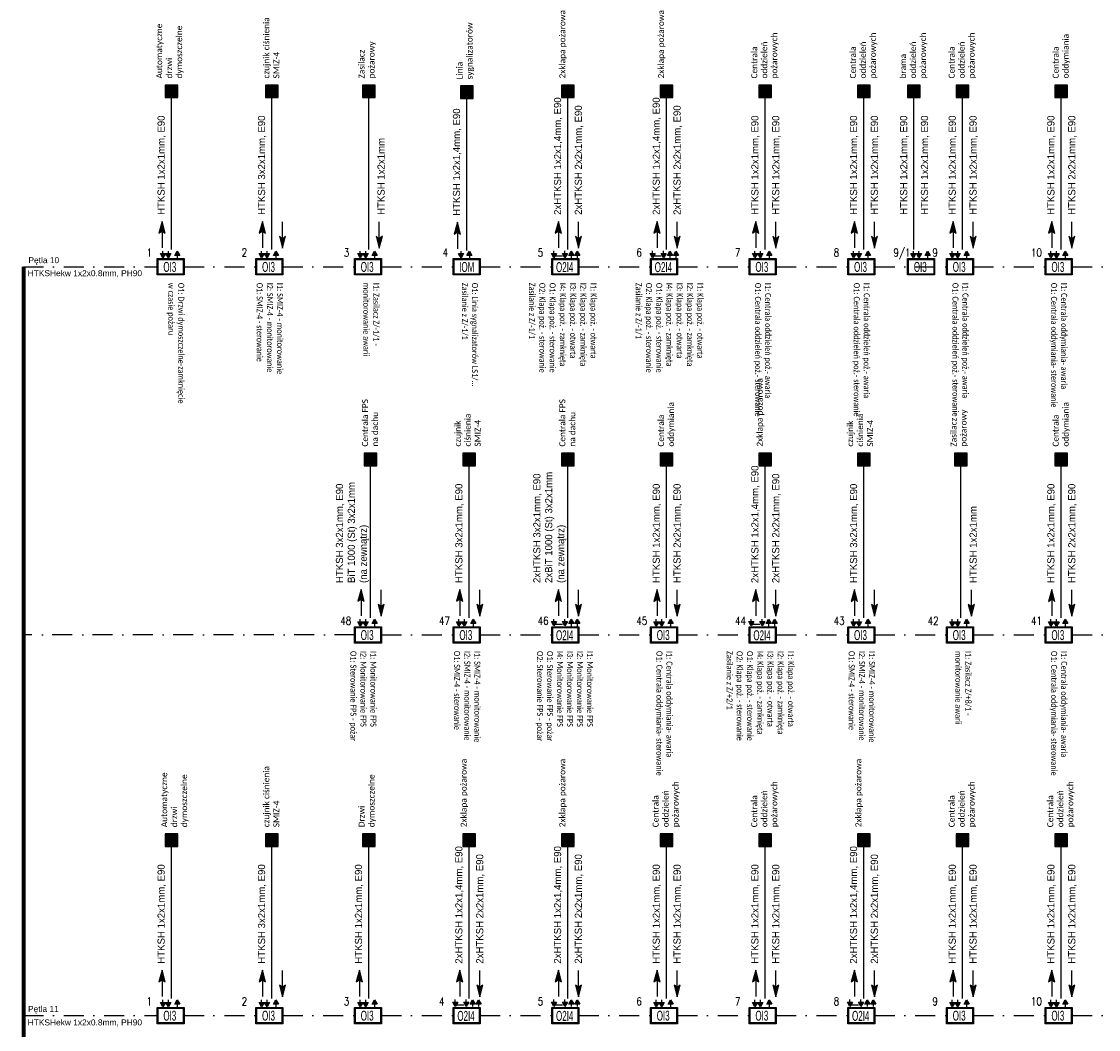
# Model space of a CAD drawing. Header units: millimetres. Extents: x 405 to 2542, y 4022 to 4770.
# Tile 2 of 9: x 457 to 726, y 4516 to 4768. Entities that reach past the tile are written whole.
import ezdxf

# ---------------------------------------------------------------- set-up
doc = ezdxf.new("R2010")
doc.units = ezdxf.units.MM
doc.linetypes.add('DASHDOT', pattern=[1, 0.5, -0.25, 0, -0.25])
for name, color, linetype in [('_SP_SAP P opis', 7, 'Continuous'), ('_TT_SSP_moduły', 94, 'Continuous'), ('TT_SAP_KABLE', 13, 'Continuous')]:
    doc.layers.add(name, color=color, linetype=linetype)
doc.styles.add('arial', font='arial.ttf')
doc.styles.add('Arial narrow 1.00', font='ARIALN.TTF')
doc.styles.add('ST', font='romans.shx')

# ---------------------------------------------------------------- blocks, each defined once
blk = doc.blocks.new('MK')
blk.add_hatch(color=256).paths.add_polyline_path([(15, 30), (-15, 30), (-15, 0), (15, 0)])
for p, q in [((15, 30), (-15, 30)), ((-15, 30), (-15, 0)), ((15, 0), (15, 30)), ((-15, 0), (15, 0))]:
    blk.add_line(p, q)
blk = doc.blocks.new('BX-OI3')
for points in [[(126, 458), (175, 374), (78, 374)], [(-149, 326), (-197, 410), (-100, 410)], [(-42, 326), (-91, 410), (6, 410)]]:
    blk.add_hatch(color=0).paths.add_polyline_path(points)
at = {"color": 0}
for p, q in [((-149, 410), (-149, 458)), ((-42, 410), (-42, 458)), ((126, 374), (126, 326))]:
    blk.add_line(p, q, dxfattribs=at)
for points in [[(126, 458), (175, 374), (78, 374)], [(-149, 326), (-197, 410), (-100, 410)], [(-42, 326), (-91, 410), (6, 410)]]:
    blk.add_lwpolyline(points, close=True, dxfattribs=at)
for points in [[(259, 0), (-259, 0), (-259, 313), (259, 313)], [(259, 0), (-259, 0), (-259, 313), (259, 313)], [(-251, 305), (251, 305), (251, 8), (-251, 8)], [(-251, 305), (251, 305), (251, 8), (-251, 8)], [(-243, 297), (243, 297), (243, 14), (-243, 14)], [(-243, 297), (243, 297), (243, 14), (-243, 14)]]:
    blk.add_lwpolyline(points, close=True)
at = {"color": 0, "insert": (-140, 250), "char_height": 192, "attachment_point": 1}
blk.add_mtext_dynamic_manual_height_columns('{\\Ftxt|c238;\\W0.6;OI3}', width=68.27, gutter_width=12.5, heights=[0], dxfattribs=at)
at = {"flags": 4}
blk.add_attdef('NRMODUŁU', (339, 87), '', height=192, dxfattribs=at)
blk = doc.blocks.new('BX-IOM')
for points in [[(53, 459), (101, 375), (4, 375)], [(-107, 326), (-156, 410), (-59, 410)]]:
    blk.add_hatch(color=0).paths.add_polyline_path(points)
at = {"color": 0}
for p, q in [((-107, 410), (-107, 458)), ((53, 375), (53, 327))]:
    blk.add_line(p, q, dxfattribs=at)
for points in [[(53, 459), (101, 375), (4, 375)], [(-107, 326), (-156, 410), (-59, 410)]]:
    blk.add_lwpolyline(points, close=True, dxfattribs=at)
for points in [[(259, 0), (-259, 0), (-259, 313), (259, 313)], [(-251, 305), (251, 305), (251, 8), (-251, 8)], [(-243, 297), (243, 297), (243, 14), (-243, 14)]]:
    blk.add_lwpolyline(points, close=True)
at = {"color": 0, "insert": (-143, 249), "char_height": 192, "attachment_point": 1}
blk.add_mtext_dynamic_manual_height_columns('{\\Ftxt|c238;\\W0.6;IOM}', width=68.27, gutter_width=12.5, heights=[0], dxfattribs=at)
at = {"flags": 4}
blk.add_attdef('NRMODUŁU', (339, 87), '', height=192, dxfattribs=at)
blk = doc.blocks.new('BX-O2I4')
for points in [[(-219, 331), (-268, 415), (-171, 415)], [(-7, 331), (-55, 415), (42, 415)], [(113, 459), (162, 375), (65, 375)], [(230, 459), (278, 375), (181, 375)]]:
    blk.add_hatch(color=256).paths.add_polyline_path(points)
for p, q in [((-219, 415), (-219, 463)), ((-7, 415), (-7, 463)), ((-189, 364), (-53, 364)), ((113, 375), (113, 328)), ((230, 375), (230, 328))]:
    blk.add_line(p, q)
for points in [[(-219, 331), (-268, 415), (-171, 415)], [(-7, 331), (-55, 415), (42, 415)], [(113, 459), (162, 375), (65, 375)], [(230, 459), (278, 375), (181, 375)], [(259, 0), (-259, 0), (-259, 313), (259, 313)], [(-251, 305), (251, 305), (251, 8), (-251, 8)], [(-243, 297), (243, 297), (243, 14), (-243, 14)]]:
    blk.add_lwpolyline(points, close=True)
at = {"color": 0, "insert": (-179, 246), "char_height": 192, "attachment_point": 1}
blk.add_mtext_dynamic_manual_height_columns('{\\Ftxt|c238;\\W0.6;O2I4}', width=68.27, gutter_width=12.5, heights=[0], dxfattribs=at)
at = {"flags": 4}
blk.add_attdef('NRMODUŁU', (339, 87), '', height=192, dxfattribs=at)

msp = doc.modelspace()

# ---------------------------------------------------------------- hatches: boundary and pattern name
at = {"transparency": 33554687}
h = msp.add_hatch(color=256, dxfattribs=at)
h.dxf.hatch_style = 1
h.paths.add_polyline_path([(491.98, 4718.27), (491.17, 4715.3), (491.98, 4715.91), (492.74, 4715.3)])
h = msp.add_hatch(color=256, dxfattribs=at)
h.dxf.hatch_style = 1
h.paths.add_polyline_path([(517.12, 4718.27), (516.32, 4715.3), (517.12, 4715.91), (517.88, 4715.3)])
h = msp.add_hatch(color=256, dxfattribs=at)
h.dxf.hatch_style = 1
h.paths.add_polyline_path([(565.96, 4718.05), (565.15, 4715.08), (565.96, 4715.69), (566.71, 4715.08)])
h = msp.add_hatch(color=256, dxfattribs=at)
h.dxf.hatch_style = 1
h.paths.add_polyline_path([(591.26, 4718.27), (590.46, 4715.3), (591.26, 4715.91), (592.02, 4715.3)])
h = msp.add_hatch(color=256, dxfattribs=at)
h.dxf.hatch_style = 1
h.paths.add_polyline_path([(615.97, 4718.27), (615.17, 4715.3), (615.97, 4715.91), (616.73, 4715.3)])
h = msp.add_hatch(color=256, dxfattribs=at)
h.dxf.hatch_style = 1
h.paths.add_polyline_path([(640.69, 4718.27), (639.88, 4715.3), (640.69, 4715.91), (641.44, 4715.3)])
h = msp.add_hatch(color=256, dxfattribs=at)
h.dxf.hatch_style = 1
h.paths.add_polyline_path([(665.4, 4718.27), (664.59, 4715.3), (665.4, 4715.91), (666.16, 4715.3)])
h = msp.add_hatch(color=256, dxfattribs=at)
h.dxf.hatch_style = 1
h.paths.add_polyline_path([(690.11, 4718.27), (689.31, 4715.3), (690.11, 4715.91), (690.87, 4715.3)])
h = msp.add_hatch(color=256, dxfattribs=at)
h.dxf.hatch_style = 1
h.paths.add_polyline_path([(714.82, 4718.27), (714.02, 4715.3), (714.82, 4715.91), (715.58, 4715.3)])
h = msp.add_hatch(color=256, dxfattribs=at)
h.dxf.hatch_style = 1
h.paths.add_polyline_path([(522.11, 4711.57), (522.91, 4714.53), (522.11, 4713.92), (521.35, 4714.53)])
h = msp.add_hatch(color=256, dxfattribs=at)
h.dxf.hatch_style = 1
h.paths.add_polyline_path([(546.38, 4711.57), (547.19, 4714.53), (546.38, 4713.92), (545.63, 4714.53)])
h = msp.add_hatch(color=256, dxfattribs=at)
h.dxf.hatch_style = 1
h.paths.add_polyline_path([(596.24, 4711.57), (597.05, 4714.53), (596.24, 4713.92), (595.48, 4714.53)])
h = msp.add_hatch(color=256, dxfattribs=at)
h.dxf.hatch_style = 1
h.paths.add_polyline_path([(620.96, 4711.57), (621.76, 4714.53), (620.96, 4713.92), (620.2, 4714.53)])
h = msp.add_hatch(color=256, dxfattribs=at)
h.dxf.hatch_style = 1
h.paths.add_polyline_path([(645.67, 4711.57), (646.47, 4714.53), (645.67, 4713.92), (644.91, 4714.53)])
h = msp.add_hatch(color=256, dxfattribs=at)
h.dxf.hatch_style = 1
h.paths.add_polyline_path([(670.38, 4711.57), (671.18, 4714.53), (670.38, 4713.92), (669.62, 4714.53)])
h = msp.add_hatch(color=256, dxfattribs=at)
h.dxf.hatch_style = 1
h.paths.add_polyline_path([(695.09, 4711.57), (695.9, 4714.53), (695.09, 4713.92), (694.33, 4714.53)])
h = msp.add_hatch(color=256, dxfattribs=at)
h.dxf.hatch_style = 1
h.paths.add_polyline_path([(719.81, 4711.57), (720.61, 4714.53), (719.81, 4713.92), (719.05, 4714.53)])
h = msp.add_hatch(color=256, dxfattribs=at)
h.dxf.hatch_style = 1
h.paths.add_polyline_path([(541.83, 4626.13), (541.03, 4623.16), (541.83, 4623.77), (542.59, 4623.16)])
h = msp.add_hatch(color=256, dxfattribs=at)
h.dxf.hatch_style = 1
h.paths.add_polyline_path([(566.55, 4626.13), (565.74, 4623.16), (566.55, 4623.77), (567.31, 4623.16)])
h = msp.add_hatch(color=256, dxfattribs=at)
h.dxf.hatch_style = 1
h.paths.add_polyline_path([(591.26, 4626.12), (590.46, 4623.15), (591.26, 4623.76), (592.02, 4623.15)])
h = msp.add_hatch(color=256, dxfattribs=at)
h.dxf.hatch_style = 1
h.paths.add_polyline_path([(615.97, 4626.12), (615.17, 4623.15), (615.97, 4623.76), (616.73, 4623.15)])
h = msp.add_hatch(color=256, dxfattribs=at)
h.dxf.hatch_style = 1
h.paths.add_polyline_path([(640.69, 4626.12), (639.88, 4623.15), (640.69, 4623.76), (641.44, 4623.15)])
h = msp.add_hatch(color=256, dxfattribs=at)
h.dxf.hatch_style = 1
h.paths.add_polyline_path([(665.4, 4626.12), (664.59, 4623.15), (665.4, 4623.76), (666.16, 4623.15)])
h = msp.add_hatch(color=256, dxfattribs=at)
h.dxf.hatch_style = 1
h.paths.add_polyline_path([(714.82, 4626.12), (714.02, 4623.15), (714.82, 4623.76), (715.58, 4623.15)])
h = msp.add_hatch(color=256, dxfattribs=at)
h.dxf.hatch_style = 1
h.paths.add_polyline_path([(546.82, 4619.42), (547.62, 4622.39), (546.82, 4621.78), (546.06, 4622.39)])
h = msp.add_hatch(color=256, dxfattribs=at)
h.dxf.hatch_style = 1
h.paths.add_polyline_path([(571.53, 4619.42), (572.33, 4622.39), (571.53, 4621.78), (570.77, 4622.39)])
h = msp.add_hatch(color=256, dxfattribs=at)
h.dxf.hatch_style = 1
h.paths.add_polyline_path([(596.24, 4619.41), (597.05, 4622.38), (596.24, 4621.77), (595.48, 4622.38)])
h = msp.add_hatch(color=256, dxfattribs=at)
h.dxf.hatch_style = 1
h.paths.add_polyline_path([(620.96, 4619.41), (621.76, 4622.38), (620.96, 4621.77), (620.2, 4622.38)])
h = msp.add_hatch(color=256, dxfattribs=at)
h.dxf.hatch_style = 1
h.paths.add_polyline_path([(645.67, 4619.41), (646.47, 4622.38), (645.67, 4621.77), (644.91, 4622.38)])
h = msp.add_hatch(color=256, dxfattribs=at)
h.dxf.hatch_style = 1
h.paths.add_polyline_path([(670.38, 4619.41), (671.18, 4622.38), (670.38, 4621.77), (669.62, 4622.38)])
h = msp.add_hatch(color=256, dxfattribs=at)
h.dxf.hatch_style = 1
h.paths.add_polyline_path([(694.66, 4619.41), (695.46, 4622.38), (694.66, 4621.77), (693.9, 4622.38)])
h = msp.add_hatch(color=256, dxfattribs=at)
h.dxf.hatch_style = 1
h.paths.add_polyline_path([(719.81, 4619.41), (720.61, 4622.38), (719.81, 4621.77), (719.05, 4622.38)])
h = msp.add_hatch(color=256, dxfattribs=at)
h.dxf.hatch_style = 1
h.paths.add_polyline_path([(491.98, 4530.84), (491.17, 4527.87), (491.98, 4528.48), (492.74, 4527.87)])
h = msp.add_hatch(color=256, dxfattribs=at)
h.dxf.hatch_style = 1
h.paths.add_polyline_path([(517.12, 4530.84), (516.32, 4527.87), (517.12, 4528.48), (517.88, 4527.87)])
h = msp.add_hatch(color=256, dxfattribs=at)
h.dxf.hatch_style = 1
h.paths.add_polyline_path([(541.4, 4530.84), (540.6, 4527.87), (541.4, 4528.48), (542.16, 4527.87)])
h = msp.add_hatch(color=256, dxfattribs=at)
h.dxf.hatch_style = 1
h.paths.add_polyline_path([(566.55, 4530.84), (565.74, 4527.87), (566.55, 4528.48), (567.31, 4527.87)])
h = msp.add_hatch(color=256, dxfattribs=at)
h.dxf.hatch_style = 1
h.paths.add_polyline_path([(591.26, 4530.84), (590.46, 4527.87), (591.26, 4528.48), (592.02, 4527.87)])
h = msp.add_hatch(color=256, dxfattribs=at)
h.dxf.hatch_style = 1
h.paths.add_polyline_path([(615.97, 4530.84), (615.17, 4527.87), (615.97, 4528.48), (616.73, 4527.87)])
h = msp.add_hatch(color=256, dxfattribs=at)
h.dxf.hatch_style = 1
h.paths.add_polyline_path([(640.69, 4530.84), (639.88, 4527.87), (640.69, 4528.48), (641.44, 4527.87)])
h = msp.add_hatch(color=256, dxfattribs=at)
h.dxf.hatch_style = 1
h.paths.add_polyline_path([(665.4, 4530.84), (664.59, 4527.87), (665.4, 4528.48), (666.16, 4527.87)])
h = msp.add_hatch(color=256, dxfattribs=at)
h.dxf.hatch_style = 1
h.paths.add_polyline_path([(690.11, 4530.84), (689.31, 4527.87), (690.11, 4528.48), (690.87, 4527.87)])
h = msp.add_hatch(color=256, dxfattribs=at)
h.dxf.hatch_style = 1
h.paths.add_polyline_path([(714.82, 4530.84), (714.02, 4527.87), (714.82, 4528.48), (715.58, 4527.87)])
h = msp.add_hatch(color=256, dxfattribs=at)
h.dxf.hatch_style = 1
h.paths.add_polyline_path([(522.11, 4524.13), (522.91, 4527.1), (522.11, 4526.49), (521.35, 4527.1)])
h = msp.add_hatch(color=256, dxfattribs=at)
h.dxf.hatch_style = 1
h.paths.add_polyline_path([(571.53, 4524.13), (572.33, 4527.1), (571.53, 4526.49), (570.77, 4527.1)])
h = msp.add_hatch(color=256, dxfattribs=at)
h.dxf.hatch_style = 1
h.paths.add_polyline_path([(596.24, 4524.13), (597.05, 4527.1), (596.24, 4526.49), (595.48, 4527.1)])
h = msp.add_hatch(color=256, dxfattribs=at)
h.dxf.hatch_style = 1
h.paths.add_polyline_path([(620.96, 4524.13), (621.76, 4527.1), (620.96, 4526.49), (620.2, 4527.1)])
h = msp.add_hatch(color=256, dxfattribs=at)
h.dxf.hatch_style = 1
h.paths.add_polyline_path([(645.67, 4524.13), (646.47, 4527.1), (645.67, 4526.49), (644.91, 4527.1)])
h = msp.add_hatch(color=256, dxfattribs=at)
h.dxf.hatch_style = 1
h.paths.add_polyline_path([(670.38, 4524.13), (671.18, 4527.1), (670.38, 4526.49), (669.62, 4527.1)])
h = msp.add_hatch(color=256, dxfattribs=at)
h.dxf.hatch_style = 1
h.paths.add_polyline_path([(695.09, 4524.13), (695.9, 4527.1), (695.09, 4526.49), (694.33, 4527.1)])
h = msp.add_hatch(color=256, dxfattribs=at)
h.dxf.hatch_style = 1
h.paths.add_polyline_path([(719.81, 4524.13), (720.61, 4527.1), (719.81, 4526.49), (719.05, 4527.1)])

# ---------------------------------------------------------------- linework, layer by layer
for points in [[(494.31, 4711.2), (494.31, 4752.37)], [(519.45, 4711.2), (519.45, 4752.37)], [(543.73, 4711.2), (543.73, 4752.37)], [(568.29, 4710.98), (568.29, 4752.15)], [(593.59, 4711.2), (593.59, 4752.37)], [(618.3, 4711.2), (618.3, 4752.37)], [(643.02, 4711.2), (643.02, 4752.37)], [(667.73, 4711.2), (667.73, 4752.37)], [(680.28, 4711.2), (680.28, 4752.37)], [(692.44, 4711.2), (692.44, 4752.37)], [(717.15, 4711.2), (717.15, 4752.37)], [(491.98, 4718.27), (491.17, 4715.3), (491.98, 4715.91), (492.74, 4715.3), (491.98, 4718.27)], [(517.12, 4718.27), (516.32, 4715.3), (517.12, 4715.91), (517.88, 4715.3), (517.12, 4718.27)], [(522.11, 4713.92), (522.11, 4718.19)], [(546.38, 4713.92), (546.38, 4718.19)], [(565.96, 4718.05), (565.15, 4715.08), (565.96, 4715.69), (566.71, 4715.08), (565.96, 4718.05)], [(591.26, 4718.27), (590.46, 4715.3), (591.26, 4715.91), (592.02, 4715.3), (591.26, 4718.27)], [(596.24, 4713.92), (596.24, 4718.19)], [(615.97, 4718.27), (615.17, 4715.3), (615.97, 4715.91), (616.73, 4715.3), (615.97, 4718.27)], [(620.96, 4713.92), (620.96, 4718.19)], [(640.69, 4718.27), (639.88, 4715.3), (640.69, 4715.91), (641.44, 4715.3), (640.69, 4718.27)], [(645.67, 4713.92), (645.67, 4718.19)], [(665.4, 4718.27), (664.59, 4715.3), (665.4, 4715.91), (666.16, 4715.3), (665.4, 4718.27)], [(670.38, 4713.92), (670.38, 4718.19)], [(690.11, 4718.27), (689.31, 4715.3), (690.11, 4715.91), (690.87, 4715.3), (690.11, 4718.27)], [(695.09, 4713.92), (695.09, 4718.19)], [(714.82, 4718.27), (714.02, 4715.3), (714.82, 4715.91), (715.58, 4715.3), (714.82, 4718.27)], [(719.81, 4713.92), (719.81, 4718.19)], [(491.98, 4715.91), (491.98, 4711.65)], [(517.12, 4715.91), (517.12, 4711.65)], [(565.96, 4715.69), (565.96, 4711.42)], [(591.26, 4715.91), (591.26, 4711.65)], [(615.97, 4715.91), (615.97, 4711.65)], [(640.69, 4715.91), (640.69, 4711.65)], [(665.4, 4715.91), (665.4, 4711.65)], [(690.11, 4715.91), (690.11, 4711.65)], [(714.82, 4715.91), (714.82, 4711.65)], [(522.11, 4711.57), (522.91, 4714.53), (522.11, 4713.92), (521.35, 4714.53), (522.11, 4711.57)], [(546.38, 4711.57), (547.19, 4714.53), (546.38, 4713.92), (545.63, 4714.53), (546.38, 4711.57)], [(596.24, 4711.57), (597.05, 4714.53), (596.24, 4713.92), (595.48, 4714.53), (596.24, 4711.57)], [(620.96, 4711.57), (621.76, 4714.53), (620.96, 4713.92), (620.2, 4714.53), (620.96, 4711.57)], [(645.67, 4711.57), (646.47, 4714.53), (645.67, 4713.92), (644.91, 4714.53), (645.67, 4711.57)], [(670.38, 4711.57), (671.18, 4714.53), (670.38, 4713.92), (669.62, 4714.53), (670.38, 4711.57)], [(695.09, 4711.57), (695.9, 4714.53), (695.09, 4713.92), (694.33, 4714.53), (695.09, 4711.57)], [(719.81, 4711.57), (720.61, 4714.53), (719.81, 4713.92), (719.05, 4714.53), (719.81, 4711.57)], [(544.17, 4619.06), (544.17, 4660.23)], [(568.88, 4619.06), (568.88, 4660.23)], [(593.59, 4619.05), (593.59, 4660.22)], [(618.3, 4619.05), (618.3, 4660.22)], [(643.02, 4619.05), (643.02, 4660.22)], [(667.73, 4619.05), (667.73, 4660.22)], [(692.01, 4619.05), (692.01, 4660.22)], [(717.15, 4619.05), (717.15, 4660.22)], [(541.83, 4626.13), (541.03, 4623.16), (541.83, 4623.77), (542.59, 4623.16), (541.83, 4626.13)], [(546.82, 4621.78), (546.82, 4626.05)], [(566.55, 4626.13), (565.74, 4623.16), (566.55, 4623.77), (567.31, 4623.16), (566.55, 4626.13)], [(571.53, 4621.78), (571.53, 4626.05)], [(591.26, 4626.12), (590.46, 4623.15), (591.26, 4623.76), (592.02, 4623.15), (591.26, 4626.12)], [(596.24, 4621.77), (596.24, 4626.04)], [(615.97, 4626.12), (615.17, 4623.15), (615.97, 4623.76), (616.73, 4623.15), (615.97, 4626.12)], [(620.96, 4621.77), (620.96, 4626.04)], [(640.69, 4626.12), (639.88, 4623.15), (640.69, 4623.76), (641.44, 4623.15), (640.69, 4626.12)], [(645.67, 4621.77), (645.67, 4626.04)], [(665.4, 4626.12), (664.59, 4623.15), (665.4, 4623.76), (666.16, 4623.15), (665.4, 4626.12)], [(670.38, 4621.77), (670.38, 4626.04)], [(694.66, 4621.77), (694.66, 4626.04)], [(714.82, 4626.12), (714.02, 4623.15), (714.82, 4623.76), (715.58, 4623.15), (714.82, 4626.12)], [(719.81, 4621.77), (719.81, 4626.04)], [(541.83, 4623.77), (541.83, 4619.5)], [(566.55, 4623.77), (566.55, 4619.5)], [(591.26, 4623.76), (591.26, 4619.49)], [(615.97, 4623.76), (615.97, 4619.49)], [(640.69, 4623.76), (640.69, 4619.49)], [(665.4, 4623.76), (665.4, 4619.49)], [(714.82, 4623.76), (714.82, 4619.49)], [(546.82, 4619.42), (547.62, 4622.39), (546.82, 4621.78), (546.06, 4622.39), (546.82, 4619.42)], [(571.53, 4619.42), (572.33, 4622.39), (571.53, 4621.78), (570.77, 4622.39), (571.53, 4619.42)], [(596.24, 4619.41), (597.05, 4622.38), (596.24, 4621.77), (595.48, 4622.38), (596.24, 4619.41)], [(620.96, 4619.41), (621.76, 4622.38), (620.96, 4621.77), (620.2, 4622.38), (620.96, 4619.41)], [(645.67, 4619.41), (646.47, 4622.38), (645.67, 4621.77), (644.91, 4622.38), (645.67, 4619.41)], [(670.38, 4619.41), (671.18, 4622.38), (670.38, 4621.77), (669.62, 4622.38), (670.38, 4619.41)], [(694.66, 4619.41), (695.46, 4622.38), (694.66, 4621.77), (693.9, 4622.38), (694.66, 4619.41)], [(719.81, 4619.41), (720.61, 4622.38), (719.81, 4621.77), (719.05, 4622.38), (719.81, 4619.41)], [(494.31, 4523.77), (494.31, 4564.94)], [(519.45, 4523.77), (519.45, 4564.94)], [(543.73, 4523.77), (543.73, 4564.94)], [(568.88, 4523.77), (568.88, 4564.94)], [(593.59, 4523.77), (593.59, 4564.94)], [(618.3, 4523.77), (618.3, 4564.94)], [(643.02, 4523.77), (643.02, 4564.94)], [(667.73, 4523.77), (667.73, 4564.94)], [(692.44, 4523.77), (692.44, 4564.94)], [(717.15, 4523.77), (717.15, 4564.94)], [(491.98, 4530.84), (491.17, 4527.87), (491.98, 4528.48), (492.74, 4527.87), (491.98, 4530.84)], [(517.12, 4530.84), (516.32, 4527.87), (517.12, 4528.48), (517.88, 4527.87), (517.12, 4530.84)], [(522.11, 4526.49), (522.11, 4530.76)], [(541.4, 4530.84), (540.6, 4527.87), (541.4, 4528.48), (542.16, 4527.87), (541.4, 4530.84)], [(566.55, 4530.84), (565.74, 4527.87), (566.55, 4528.48), (567.31, 4527.87), (566.55, 4530.84)], [(571.53, 4526.49), (571.53, 4530.76)], [(591.26, 4530.84), (590.46, 4527.87), (591.26, 4528.48), (592.02, 4527.87), (591.26, 4530.84)], [(596.24, 4526.49), (596.24, 4530.76)], [(615.97, 4530.84), (615.17, 4527.87), (615.97, 4528.48), (616.73, 4527.87), (615.97, 4530.84)], [(620.96, 4526.49), (620.96, 4530.76)], [(640.69, 4530.84), (639.88, 4527.87), (640.69, 4528.48), (641.44, 4527.87), (640.69, 4530.84)], [(645.67, 4526.49), (645.67, 4530.76)], [(665.4, 4530.84), (664.59, 4527.87), (665.4, 4528.48), (666.16, 4527.87), (665.4, 4530.84)], [(670.38, 4526.49), (670.38, 4530.76)], [(690.11, 4530.84), (689.31, 4527.87), (690.11, 4528.48), (690.87, 4527.87), (690.11, 4530.84)], [(695.09, 4526.49), (695.09, 4530.76)], [(714.82, 4530.84), (714.02, 4527.87), (714.82, 4528.48), (715.58, 4527.87), (714.82, 4530.84)], [(719.81, 4526.49), (719.81, 4530.76)], [(491.98, 4528.48), (491.98, 4524.21)], [(517.12, 4528.48), (517.12, 4524.21)], [(522.11, 4524.13), (522.91, 4527.1), (522.11, 4526.49), (521.35, 4527.1), (522.11, 4524.13)], [(541.4, 4528.48), (541.4, 4524.21)], [(566.55, 4528.48), (566.55, 4524.21)], [(571.53, 4524.13), (572.33, 4527.1), (571.53, 4526.49), (570.77, 4527.1), (571.53, 4524.13)], [(591.26, 4528.48), (591.26, 4524.21)], [(596.24, 4524.13), (597.05, 4527.1), (596.24, 4526.49), (595.48, 4527.1), (596.24, 4524.13)], [(615.97, 4528.48), (615.97, 4524.21)], [(620.96, 4524.13), (621.76, 4527.1), (620.96, 4526.49), (620.2, 4527.1), (620.96, 4524.13)], [(640.69, 4528.48), (640.69, 4524.21)], [(645.67, 4524.13), (646.47, 4527.1), (645.67, 4526.49), (644.91, 4527.1), (645.67, 4524.13)], [(665.4, 4528.48), (665.4, 4524.21)], [(670.38, 4524.13), (671.18, 4527.1), (670.38, 4526.49), (669.62, 4527.1), (670.38, 4524.13)], [(690.11, 4528.48), (690.11, 4524.21)], [(695.09, 4524.13), (695.9, 4527.1), (695.09, 4526.49), (694.33, 4527.1), (695.09, 4524.13)], [(714.82, 4528.48), (714.82, 4524.21)], [(719.81, 4524.13), (720.61, 4527.1), (719.81, 4526.49), (719.05, 4527.1), (719.81, 4524.13)]]:
    msp.add_lwpolyline(points)
at = {"const_width": 1}
msp.add_lwpolyline([(457.28, 4706.91), (457.32, 4231.38)], dxfattribs=at)
at = {"layer": 'TT_SAP_KABLE', "linetype": 'DASHDOT', "ltscale": 10}
for points in [[(457.28, 4706.9), (490.76, 4706.9)], [(497.48, 4706.9), (515.47, 4706.9)], [(522.2, 4706.9), (540.19, 4706.9)], [(546.91, 4706.9), (564.9, 4706.9)], [(571.62, 4706.9), (589.61, 4706.9)], [(596.34, 4706.9), (614.32, 4706.9)], [(621.05, 4706.9), (639.04, 4706.9)], [(645.76, 4706.9), (663.75, 4706.9)], [(670.47, 4706.9), (688.46, 4706.9)], [(695.19, 4706.9), (713.17, 4706.9)], [(719.9, 4706.9), (737.89, 4706.9)], [(540.19, 4614.76), (457.29, 4614.76)], [(546.91, 4614.76), (564.9, 4614.76)], [(571.62, 4614.75), (589.61, 4614.75)], [(596.34, 4614.75), (614.32, 4614.75)], [(621.05, 4614.75), (639.04, 4614.75)], [(645.76, 4614.75), (663.75, 4614.75)], [(670.47, 4614.75), (688.46, 4614.75)], [(695.19, 4614.75), (713.17, 4614.75)], [(719.9, 4614.75), (737.89, 4614.75)], [(457.29, 4519.46), (490.76, 4519.46)], [(497.48, 4519.46), (515.47, 4519.46)], [(522.2, 4519.46), (540.19, 4519.46)], [(546.91, 4519.46), (564.9, 4519.46)], [(571.62, 4519.46), (589.61, 4519.46)], [(596.34, 4519.46), (614.32, 4519.46)], [(621.05, 4519.46), (639.04, 4519.46)], [(645.76, 4519.46), (663.75, 4519.46)], [(670.47, 4519.46), (688.46, 4519.46)], [(695.19, 4519.46), (713.17, 4519.46)], [(719.9, 4519.46), (737.89, 4519.46)]]:
    msp.add_lwpolyline(points, dxfattribs=at)

# ---------------------------------------------------------------- block references
at = {"xscale": 0.1055999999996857, "yscale": 0.1055999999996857, "zscale": 0.1055999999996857, "rotation": 270}
for p in [(492.72, 4750.82), (517.87, 4750.82), (542.15, 4750.82), (566.7, 4750.6), (592.01, 4750.82), (616.72, 4750.82), (641.43, 4750.82), (666.14, 4750.82), (678.69, 4750.82), (690.86, 4750.82), (715.57, 4750.82), (542.58, 4658.68), (567.29, 4658.68), (592.01, 4658.67), (616.72, 4658.67), (641.43, 4658.67), (666.14, 4658.67), (690.42, 4658.67), (715.57, 4658.67), (492.72, 4563.39), (517.87, 4563.39), (542.15, 4563.39), (567.29, 4563.39), (592.01, 4563.39), (616.72, 4563.39), (641.43, 4563.39), (666.14, 4563.39), (690.86, 4563.39), (715.57, 4563.39)]:
    msp.add_blockref('MK', p, dxfattribs=at)
at = {"layer": '_TT_SSP_moduły', "xscale": 0.013, "yscale": 0.013, "zscale": 0.013}
for name, p in [('BX-OI3', (494.12, 4704.87)), ('BX-OI3', (518.84, 4704.87)), ('BX-OI3', (543.55, 4704.87)), ('BX-IOM', (568.26, 4704.87)), ('BX-O2I4', (592.97, 4704.87)), ('BX-O2I4', (617.69, 4704.87)), ('BX-OI3', (642.4, 4704.87)), ('BX-OI3', (667.11, 4704.87)), ('BX-OI3', (682.08, 4704.87)), ('BX-OI3', (691.82, 4704.87)), ('BX-OI3', (716.54, 4704.87)), ('BX-OI3', (543.55, 4612.72)), ('BX-OI3', (568.26, 4612.72)), ('BX-O2I4', (592.97, 4612.71)), ('BX-OI3', (617.69, 4612.71)), ('BX-O2I4', (642.4, 4612.71)), ('BX-OI3', (667.11, 4612.71)), ('BX-OI3', (691.82, 4612.71)), ('BX-OI3', (716.54, 4612.71)), ('BX-OI3', (494.12, 4517.43)), ('BX-OI3', (518.84, 4517.43)), ('BX-OI3', (543.55, 4517.43)), ('BX-O2I4', (568.26, 4517.43)), ('BX-O2I4', (592.97, 4517.43)), ('BX-OI3', (617.69, 4517.43)), ('BX-OI3', (642.4, 4517.43)), ('BX-O2I4', (667.11, 4517.43)), ('BX-OI3', (691.82, 4517.43)), ('BX-OI3', (716.54, 4517.43))]:
    msp.add_blockref(name, p, dxfattribs=at)

# ---------------------------------------------------------------- texts
at = {"char_height": 1.5, "attachment_point": 1, "style": 'Arial narrow 1.00'}
for s, insert, width, rotation in [('{\\fCalibri|b0|i0|c238|p34;Automatyczne drzwi dymoszczelne}', (490.5, 4754.04), 16.2676, 90), ('{\\fCalibri|b0|i0|c238|p34;Linia sygnalizatorów}', (565.73, 4753.81), 16.2676, 90), ('{\\fCalibri|b0|i0|c238|p34;Centrala oddzieleń pożarowych}', (639.54, 4754.04), 16.2676, 90), ('{\\fCalibri|b0|i0|c238|p34;Centrala oddzieleń pożarowych}', (664.25, 4754.04), 16.2676, 90), ('{\\fCalibri|b0|i0|c238|p34;brama \\Poddzieleń pożarowych}', (676.8, 4754.04), 16.2676, 90), ('{\\fCalibri|b0|i0|c238|p34;Centrala oddzieleń pożarowych}', (688.97, 4754.04), 16.2676, 90), ('{\\fCalibri|b0|i0|c238|p34;czujnik ciśnienia SMIZ-4}', (517.33, 4754.04), 16.2676, 90), ('{\\fCalibri|b0|i0|c238|p34;Zasilacz\\Ppożarowy}', (541.18, 4754.04), 13.1426, 90), ('{\\fCalibri|b0|i0|c238|p34;2xklapa pożarowa}', (591.47, 4754.04), 16.2676, 90), ('{\\fCalibri|b0|i0|c238|p34;2xklapa pożarowa}', (616.18, 4754.04), 16.2676, 90), ('{\\fCalibri|b0|i0|c238|p34;Centrala oddymiania}', (715.03, 4754.04), 16.2676, 90), ('{\\W0.8;\\fCalibri|b0|i0|c238|p34;O1: Drzwi dymoszczelne-zamknięcie w czasie pożaru}', (497.52, 4702.89), 28.0567, 270), ('{\\W0.8;\\fCalibri|b0|i0|c238|p34;I1: SMIZ-4 - monitorowanie\\P\\H1.025641x;I2: SMIZ-4 - monitorowanie\\PO1: SMIZ-4 - sterowanie}', (522.27, 4702.89), 32.592, 270), ('{\\W0.8;\\fCalibri|b0|i0|c238|p34;I1: Zasilacz Z/-1/1 - monitorowanie awarii}', (546.37, 4702.89), 22.9607, 270), ('{\\W0.8;\\fCalibri|b0|i0|c238|p34;O1: Linia sygnalizatorów LS1/...\\PZasilanie z Z/-1/1\\P}', (571.08, 4702.89), 27.8764, 270), ('{\\W0.8;\\fCalibri|b0|i0|c238|p34;I1: \\H1.025641x;Klapa poż. - otwarta\\P\\H0.975x;I2: \\H1.025641x;Klapa poż. - zamknięta\\P\\H0.975x;I3: \\H1.025641x;Klapa poż. - otwarta\\P\\H0.975x;I4: \\H1.025641x;Klapa poż. - zamknięta\\P\\H0.975x;O1: \\H1.025641x;Klapa poż. - sterowanie\\P\\H0.975x;O2: \\H1.025641x;Klapa poż. - sterowanie\\PZasilanie z \\H0.975x;Z/-1/1 }', (600.83, 4702.89), 32.592, 270), ('{\\W0.8;\\fCalibri|b0|i0|c238|p34;I1: \\H1.025641x;Klapa poż. - otwarta\\P\\H0.975x;I2: \\H1.025641x;Klapa poż. - zamknięta\\P\\H0.975x;I3: \\H1.025641x;Klapa poż. - otwarta\\P\\H0.975x;I4: \\H1.025641x;Klapa poż. - zamknięta\\P\\H0.975x;O1: \\H1.025641x;Klapa poż. - sterowanie\\P\\H0.975x;O2: \\H1.025641x;Klapa poż. - sterowanie\\PZasilanie z \\H0.975x;Z/-1/1 }', (627.54, 4702.89), 32.592, 270), ('{\\W0.8;\\fCalibri|b0|i0|c238|p34;I1: Centrala oddzieleń poż.- awaria\\PO1: Centrala oddzieleń poż.- sterowanie}', (644.51, 4702.89), 32.592, 270), ('{\\W0.8;\\fCalibri|b0|i0|c238|p34;I1: Centrala oddzieleń poż.- awaria\\PO1: Centrala oddzieleń poż.- sterowanie}', (669.22, 4702.89), 32.592, 270), ('{\\W0.8;\\fCalibri|b0|i0|c238|p34;I1: Centrala oddzieleń poż.- awaria\\PO1: Centrala oddzieleń poż.- sterowanie}', (693.94, 4702.89), 32.592, 270), ('{\\W0.8;\\fCalibri|b0|i0|c238|p34;I1: Centrala oddymiania- awaria\\PO1: Centrala oddymiania- sterowanie}', (718.65, 4702.89), 32.592, 270), ('{\\fCalibri|b0|i0|c238|p34;Centrala FPS na dachu}', (542.05, 4661.89), 13.6822, 90), ('{\\fCalibri|b0|i0|c238|p34;Centrala FPS na dachu}', (591.47, 4661.88), 13.1237, 90), ('{\\fCalibri|b0|i0|c238|p34;Centrala oddymiania}', (616.18, 4661.88), 16.2676, 90), ('{\\fCalibri|b0|i0|c238|p34;2xklapa pożarowa}', (640.9, 4661.88), 16.2676, 90), ('{\\fCalibri|b0|i0|c238|p34;Zasilacz\\Ppożarowy}', (689.45, 4661.88), 13.1426, 90), ('{\\fCalibri|b0|i0|c238|p34;Centrala oddymiania}', (715.03, 4661.88), 16.2676, 90), ('{\\fCalibri|b0|i0|c238|p34;czujnik ciśnienia SMIZ-4}', (565.26, 4661.89), 13.1192, 90), ('{\\fCalibri|b0|i0|c238|p34;czujnik ciśnienia SMIZ-4}', (663.55, 4661.88), 12.2856, 90), ('{\\W0.8;\\fCalibri|b0|i0|c238|p34;I1: Monitorowanie FPS\\PI2: Monitorowanie FPS\\PO1: Sterowanie FPS - pożar}', (545.66, 4610.74), 32.592, 270), ('{\\W0.8;\\fCalibri|b0|i0|c238|p34;I1: SMIZ-4 - monitorowanie\\P\\H1.025641x;I2: SMIZ-4 - monitorowanie\\PO1: SMIZ-4 - sterowanie}', (571.69, 4610.74), 32.592, 270), ('{\\W0.8;\\fCalibri|b0|i0|c238|p34;I1: Monitorowanie FPS\\PI2: Monitorowanie FPS\\PI3: Monitorowanie FPS\\PI4: Monitorowanie FPS\\PO1: Sterowanie FPS - pożar\\PO2: Sterowanie FPS - pożar}', (599.89, 4610.73), 32.592, 270), ('{\\W0.8;\\fCalibri|b0|i0|c238|p34;I1: Centrala oddymiania- awaria\\PO1: Centrala oddymiania- sterowanie}', (619.8, 4610.73), 32.592, 270), ('{\\W0.8;\\fCalibri|b0|i0|c238|p34;I1: \\H1.025641x;Klapa poż. - otwarta\\P\\H0.975x;I2: \\H1.025641x;Klapa poż. - zamknięta\\P\\H0.975x;I3: \\H1.025641x;Klapa poż. - otwarta\\P\\H0.975x;I4: \\H1.025641x;Klapa poż. - zamknięta\\P\\H0.975x;O1: \\H1.025641x;Klapa poż. - sterowanie\\P\\H0.975x;O2: \\H1.025641x;Klapa poż. - sterowanie\\P\\H0.975x;Zasilanie z Z/+2/1}', (650.26, 4610.73), 32.592, 270), ('{\\W0.8;\\fCalibri|b0|i0|c238|p34;I1: SMIZ-4 - monitorowanie\\P\\H1.025641x;I2: SMIZ-4 - monitorowanie\\PO1: SMIZ-4 - sterowanie}', (670.54, 4610.73), 32.592, 270), ('{\\W0.8;\\fCalibri|b0|i0|c238|p34;I1: Zasilacz Z/+8/1 - monitorowanie awarii}', (694.65, 4610.73), 22.9607, 270), ('{\\W0.8;\\fCalibri|b0|i0|c238|p34;I1: Centrala oddymiania- awaria\\PO1: Centrala oddymiania- sterowanie}', (718.65, 4610.73), 32.592, 270), ('{\\fCalibri|b0|i0|c238|p34;Automatyczne drzwi dymoszczelne}', (491.75, 4566.6), 16.2676, 90), ('{\\fCalibri|b0|i0|c238|p34;Drzwi dymoszczelne}', (541.18, 4566.6), 16.2676, 90), ('{\\fCalibri|b0|i0|c238|p34;Centrala oddzieleń pożarowych}', (614.83, 4566.6), 16.2676, 90), ('{\\fCalibri|b0|i0|c238|p34;Centrala oddzieleń pożarowych}', (639.54, 4566.6), 16.2676, 90), ('{\\fCalibri|b0|i0|c238|p34;Centrala oddzieleń pożarowych}', (688.97, 4566.6), 16.2676, 90), ('{\\fCalibri|b0|i0|c238|p34;Centrala oddzieleń pożarowych}', (713.68, 4566.6), 16.2676, 90), ('{\\fCalibri|b0|i0|c238|p34;czujnik ciśnienia SMIZ-4}', (517.33, 4566.6), 16.2676, 90), ('{\\fCalibri|b0|i0|c238|p34;2xklapa pożarowa}', (566.76, 4566.6), 16.2676, 90), ('{\\fCalibri|b0|i0|c238|p34;2xklapa pożarowa}', (591.47, 4566.6), 16.2676, 90), ('{\\fCalibri|b0|i0|c238|p34;2xklapa pożarowa}', (665.61, 4566.6), 16.2676, 90)]:
    msp.add_mtext(s, dxfattribs=dict(at, insert=insert, width=width, rotation=rotation))
at = {"layer": '_SP_SAP P opis', "char_height": 1.8, "attachment_point": 7, "rotation": 90}
for s, insert, width in [('2xHTKSH 1x2x1,4mm, E90', (592.26, 4719.89), 34.7587), ('2xHTKSH 2x2x1mm, E90', (597.47, 4719.89), 34.7587), ('2xHTKSH 1x2x1,4mm, E90', (616.97, 4719.89), 34.7587), ('2xHTKSH 2x2x1mm, E90', (622.19, 4719.89), 34.7587), ('HTKSH 1x2x1mm, E90', (492.97, 4719.89), 34.7587), ('HTKSH 3x2x1mm, E90', (518.12, 4719.89), 34.7587), ('HTKSH 1x2x1,4mm, E90', (566.95, 4719.66), 34.7587), ('HTKSH 1x2x1mm, E90', (641.68, 4719.89), 34.7587), ('HTKSH 1x2x1mm, E90', (646.9, 4719.89), 34.7587), ('HTKSH 1x2x1mm, E90', (666.39, 4719.89), 34.7587), ('HTKSH 1x2x1mm, E90', (671.61, 4719.89), 34.7587), ('HTKSH 1x2x1mm, E90', (678.94, 4719.89), 34.7587), ('HTKSH 1x2x1mm, E90', (684.16, 4719.89), 34.7587), ('HTKSH 1x2x1mm, E90', (691.11, 4719.89), 34.7587), ('HTKSH 1x2x1mm, E90', (696.32, 4719.89), 34.7587), ('HTKSH 1x2x1mm, E90', (715.82, 4719.89), 34.7587), ('HTKSH 2x2x1mm, E90', (721.04, 4719.89), 34.7587), ('HTKSH 1x2x1mm', (547.75, 4719.89), 34.7587), ('2xBiT 1000 (St) 3x2x1mm (na zewnątrz)', (593.24, 4627.74), 28.8948), ('2xHTKSH 1x2x1,4mm, E90', (641.68, 4627.73), 34.7587), ('HTKSH 3x2x1mm, E90', (537.64, 4627.74), 34.7587), ('BiT 1000 (St) 3x2x1mm (na zewnątrz)', (543.82, 4627.74), 28.8948), ('HTKSH 3x2x1mm, E90', (567.54, 4627.74), 34.7587), ('2xHTKSH 3x2x1mm, E90', (587.07, 4627.74), 34.7587), ('HTKSH 1x2x1mm, E90', (616.97, 4627.73), 34.7587), ('HTKSH 2x2x1mm, E90', (622.19, 4627.73), 34.7587), ('2xHTKSH 2x2x1mm, E90', (646.9, 4627.73), 34.7587), ('HTKSH 3x2x1mm, E90', (666.39, 4627.73), 34.7587), ('HTKSH 1x2x1mm, E90', (715.82, 4627.73), 34.7587), ('HTKSH 2x2x1mm, E90', (721.04, 4627.73), 34.7587), ('HTKSH 1x2x1mm', (696.03, 4627.73), 34.7587), ('2xHTKSH 1x2x1,4mm, E90', (567.54, 4532.45), 34.7587), ('2xHTKSH 1x2x1,4mm, E90', (592.26, 4532.45), 34.7587), ('2xHTKSH 1x2x1,4mm, E90', (666.39, 4532.45), 34.7587), ('2xHTKSH 2x2x1mm, E90', (572.76, 4532.45), 34.7587), ('2xHTKSH 2x2x1mm, E90', (597.47, 4532.45), 34.7587), ('2xHTKSH 2x2x1mm, E90', (671.61, 4532.45), 34.7587), ('HTKSH 1x2x1mm, E90', (492.97, 4532.45), 34.7587), ('HTKSH 3x2x1mm, E90', (518.12, 4532.45), 34.7587), ('HTKSH 1x2x1mm, E90', (542.4, 4532.45), 34.7587), ('HTKSH 1x2x1mm, E90', (616.97, 4532.45), 34.7587), ('HTKSH 1x2x1mm, E90', (622.19, 4532.45), 34.7587), ('HTKSH 1x2x1mm, E90', (641.68, 4532.45), 34.7587), ('HTKSH 1x2x1mm, E90', (646.9, 4532.45), 34.7587), ('HTKSH 1x2x1mm, E90', (691.11, 4532.45), 34.7587), ('HTKSH 1x2x1mm, E90', (696.32, 4532.45), 34.7587), ('HTKSH 1x2x1mm, E90', (715.82, 4532.45), 34.7587), ('HTKSH 1x2x1mm, E90', (721.04, 4532.45), 34.7587)]:
    msp.add_mtext(s, dxfattribs=dict(at, insert=insert, width=width))
at = {"layer": '_TT_SSP_moduły', "style": 'ST', "width": 0.8}
for s, p in [('1', (488.09, 4709.46)), ('2', (511.9, 4709.46)), ('3', (537.51, 4709.46)), ('4', (562.23, 4709.46)), ('5', (586.04, 4709.46)), ('6', (610.75, 4709.46)), ('7', (635.47, 4709.46)), ('8', (660.18, 4709.46)), ('9/1', (675.15, 4709.46)), ('9', (684.89, 4709.46)), ('10', (709.6, 4709.46)), ('48', (536.62, 4617.31)), ('47', (561.33, 4617.31)), ('46', (586.04, 4617.3)), ('45', (610.75, 4617.3)), ('44', (635.47, 4617.3)), ('43', (660.18, 4617.3)), ('42', (683.73, 4617.3)), ('41', (709.6, 4617.3)), ('1', (488.09, 4522.02)), ('2', (511.9, 4522.02)), ('3', (537.51, 4522.02)), ('4', (561.33, 4522.02)), ('5', (586.04, 4522.02)), ('6', (610.75, 4522.02)), ('7', (635.47, 4522.02)), ('8', (660.18, 4522.02)), ('9', (684.89, 4522.02)), ('10', (709.6, 4522.02))]:
    msp.add_text(s, height=2, dxfattribs=at).set_placement(p)
at = {"layer": 'TT_SAP_KABLE', "color": 0, "style": 'arial'}
for s, p in [('Pętla 10', (458.51, 4707.81)), ('HTKSHekw 1x2x0.8mm, PH90', (458.32, 4704.55)), ('Pętla 11', (458.41, 4520.38)), ('HTKSHekw 1x2x0.8mm, PH90', (458.32, 4516.99))]:
    msp.add_text(s, height=1.5, dxfattribs=at).set_placement(p)

doc.saveas('drawing.dxf')
